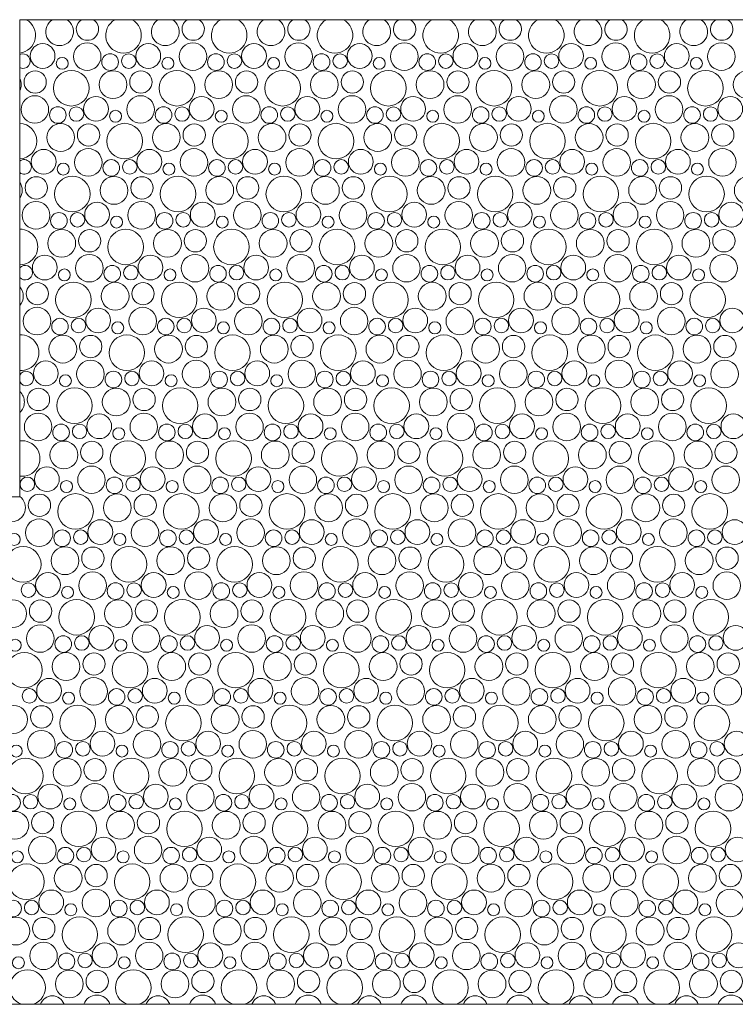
# Model space of a CAD drawing. Header units: millimetres. Extents: x 204754 to 499005, y -178579 to -103222.
# Tile 163 of 178: x 365206 to 366437, y -139924 to -138230. Entities that reach past the tile are written whole.
import ezdxf

# ---------------------------------------------------------------- set-up
doc = ezdxf.new("R2010")
doc.units = ezdxf.units.MM
doc.header["$MEASUREMENT"] = 0
doc.layers.get('0').update_dxf_attribs({"color": 252, "lineweight": 5})
doc.layers.add('Nowe_810-G Ogólne_Nr_pióra__102', color=252, linetype='Continuous', lineweight=5)
doc.layers.add('Nowe_810-G Ogólne_Nr_pióra__24', color=252, linetype='Continuous', lineweight=5)

# ---------------------------------------------------------------- blocks, each defined once
blk = doc.blocks.new('podkład 20251118')
at = {"layer": 'Nowe_810-G Ogólne_Nr_pióra__102', "color": 252, "linetype": 'Continuous', "lineweight": 5}
for centre, radius in [((365245.3, -138292.2), 21.3), ((365322, -138293.3), 23.7), ((365427.1, -138292.2), 21.3), ((365503.9, -138293.3), 23.7), ((365609, -138292.2), 21.3), ((365685.7, -138293.3), 23.7), ((365790.8, -138292.2), 21.3), ((365867.6, -138293.3), 23.7), ((365972.7, -138292.2), 21.3), ((366049.4, -138293.3), 23.7), ((366154.6, -138292.2), 21.3), ((366231.3, -138293.3), 23.7), ((366336.4, -138292.2), 21.3), ((366413.1, -138293.3), 23.7), ((365361.5, -138302.8), 14.3), ((365393.5, -138301.1), 12.5), ((365543.4, -138302.8), 14.3), ((365575.3, -138301.1), 12.5), ((365725.2, -138302.8), 14.3), ((365757.2, -138301.1), 12.5), ((365907.1, -138302.8), 14.3), ((365939, -138301.1), 12.5), ((366089, -138302.8), 14.3), ((366120.9, -138301.1), 12.5), ((366270.8, -138302.8), 14.3), ((366302.7, -138301.1), 12.5), ((365279, -138304.9), 10.3), ((365460.8, -138304.9), 10.3), ((365642.7, -138304.9), 10.3), ((365824.5, -138304.9), 10.3), ((366006.4, -138304.9), 10.3), ((366188.2, -138304.9), 10.3), ((366370.1, -138304.9), 10.3), ((365232.5, -138337.1), 19.2), ((365294.6, -138347.7), 30.6), ((365366.4, -138341.5), 23.9), ((365414.4, -138337.1), 19.2), ((365476.4, -138347.7), 30.6), ((365548.2, -138341.5), 23.9), ((365596.2, -138337.1), 19.2), ((365658.3, -138347.7), 30.6), ((365730.1, -138341.5), 23.9), ((365778.1, -138337.1), 19.2), ((365840.2, -138347.7), 30.6), ((365911.9, -138341.5), 23.9), ((365959.9, -138337.1), 19.2), ((366022, -138347.7), 30.6), ((366093.8, -138341.5), 23.9), ((366141.8, -138337.1), 19.2), ((366203.9, -138347.7), 30.6), ((366275.6, -138341.5), 23.9), ((366323.7, -138337.1), 19.2), ((366385.7, -138347.7), 30.6), ((366457.5, -138341.5), 23.9), ((365232, -138384.3), 23.7), ((365337.1, -138383.2), 21.3), ((365413.9, -138384.3), 23.7), ((365519, -138383.2), 21.3), ((365595.7, -138384.3), 23.7), ((365700.8, -138383.2), 21.3), ((365777.6, -138384.3), 23.7), ((365882.7, -138383.2), 21.3), ((365959.4, -138384.3), 23.7), ((366064.6, -138383.2), 21.3), ((366141.3, -138384.3), 23.7), ((366246.4, -138383.2), 21.3), ((366323.1, -138384.3), 23.7), ((366428.3, -138383.2), 21.3), ((365271.5, -138393.8), 14.3), ((365303.5, -138392.1), 12.5), ((365370.8, -138395.9), 10.3), ((365453.4, -138393.8), 14.3), ((365485.3, -138392.1), 12.5), ((365552.7, -138395.9), 10.3), ((365635.2, -138393.8), 14.3), ((365667.2, -138392.1), 12.5), ((365734.5, -138395.9), 10.3), ((365817.1, -138393.8), 14.3), ((365849, -138392.1), 12.5), ((365916.4, -138395.9), 10.3), ((365999, -138393.8), 14.3), ((366030.9, -138392.1), 12.5), ((366098.2, -138395.9), 10.3), ((366180.8, -138393.8), 14.3), ((366212.7, -138392.1), 12.5), ((366280.1, -138395.9), 10.3), ((366362.7, -138393.8), 14.3), ((366394.6, -138392.1), 12.5), ((365276.4, -138432.5), 23.9), ((365324.4, -138428.1), 19.2), ((365386.4, -138438.7), 30.6), ((365458.2, -138432.5), 23.9), ((365506.2, -138428.1), 19.2), ((365568.3, -138438.7), 30.6), ((365640.1, -138432.5), 23.9), ((365688.1, -138428.1), 19.2), ((365750.2, -138438.7), 30.6), ((365821.9, -138432.5), 23.9), ((365869.9, -138428.1), 19.2), ((365932, -138438.7), 30.6), ((366003.8, -138432.5), 23.9), ((366051.8, -138428.1), 19.2), ((366113.9, -138438.7), 30.6), ((366185.6, -138432.5), 23.9), ((366233.7, -138428.1), 19.2), ((366295.7, -138438.7), 30.6), ((366367.5, -138432.5), 23.9), ((366415.5, -138428.1), 19.2), ((365247.1, -138474.2), 21.3), ((365323.9, -138475.3), 23.7), ((365429, -138474.2), 21.3), ((365505.7, -138475.3), 23.7), ((365610.8, -138474.2), 21.3), ((365687.6, -138475.3), 23.7), ((365792.7, -138474.2), 21.3), ((365869.4, -138475.3), 23.7), ((365974.6, -138474.2), 21.3), ((366051.3, -138475.3), 23.7), ((366156.4, -138474.2), 21.3), ((366233.1, -138475.3), 23.7), ((366338.3, -138474.2), 21.3), ((366415, -138475.3), 23.7), ((365363.4, -138484.8), 14.3), ((365395.3, -138483), 12.5), ((365545.2, -138484.8), 14.3), ((365577.2, -138483), 12.5), ((365727.1, -138484.8), 14.3), ((365759, -138483), 12.5), ((365909, -138484.8), 14.3), ((365940.9, -138483), 12.5), ((366090.8, -138484.8), 14.3), ((366122.7, -138483), 12.5), ((366272.7, -138484.8), 14.3), ((366304.6, -138483), 12.5), ((365280.8, -138486.9), 10.3), ((365462.7, -138486.9), 10.3), ((365644.5, -138486.9), 10.3), ((365826.4, -138486.9), 10.3), ((366008.2, -138486.9), 10.3), ((366190.1, -138486.9), 10.3), ((366371.9, -138486.9), 10.3), ((365234.4, -138519.1), 19.2), ((365296.4, -138529.7), 30.6), ((365368.2, -138523.5), 23.9), ((365416.2, -138519.1), 19.2), ((365478.3, -138529.7), 30.6), ((365550.1, -138523.5), 23.9), ((365598.1, -138519.1), 19.2), ((365660.2, -138529.7), 30.6), ((365731.9, -138523.5), 23.9), ((365779.9, -138519.1), 19.2), ((365842, -138529.7), 30.6), ((365913.8, -138523.5), 23.9), ((365961.8, -138519.1), 19.2), ((366023.9, -138529.7), 30.6), ((366095.6, -138523.5), 23.9), ((366143.7, -138519.1), 19.2), ((366205.7, -138529.7), 30.6), ((366277.5, -138523.5), 23.9), ((366325.5, -138519.1), 19.2), ((366387.6, -138529.7), 30.6), ((366459.3, -138523.5), 23.9), ((365233.9, -138566.3), 23.7), ((365415.7, -138566.3), 23.7), ((365597.6, -138566.3), 23.7), ((365779.4, -138566.3), 23.7), ((365961.3, -138566.3), 23.7), ((366143.1, -138566.3), 23.7), ((366325, -138566.3), 23.7), ((365339, -138565.2), 21.3), ((365520.8, -138565.2), 21.3), ((365702.7, -138565.2), 21.3), ((365884.6, -138565.2), 21.3), ((366066.4, -138565.2), 21.3), ((366248.3, -138565.2), 21.3), ((366430.1, -138565.2), 21.3), ((365273.4, -138575.8), 14.3), ((365305.3, -138574), 12.5), ((365372.7, -138577.9), 10.3), ((365455.2, -138575.8), 14.3), ((365487.2, -138574), 12.5), ((365554.5, -138577.9), 10.3), ((365637.1, -138575.8), 14.3), ((365669, -138574), 12.5), ((365736.4, -138577.9), 10.3), ((365819, -138575.8), 14.3), ((365850.9, -138574), 12.5), ((365918.2, -138577.9), 10.3), ((366000.8, -138575.8), 14.3), ((366032.7, -138574), 12.5), ((366100.1, -138577.9), 10.3), ((366182.7, -138575.8), 14.3), ((366214.6, -138574), 12.5), ((366281.9, -138577.9), 10.3), ((366364.5, -138575.8), 14.3), ((366396.4, -138574), 12.5), ((365278.2, -138614.5), 23.9), ((365326.2, -138610.1), 19.2), ((365388.3, -138620.7), 30.6), ((365460.1, -138614.5), 23.9), ((365508.1, -138610.1), 19.2), ((365570.2, -138620.7), 30.6), ((365641.9, -138614.5), 23.9), ((365689.9, -138610.1), 19.2), ((365752, -138620.7), 30.6), ((365823.8, -138614.5), 23.9), ((365871.8, -138610.1), 19.2), ((365933.9, -138620.7), 30.6), ((366005.6, -138614.5), 23.9), ((366053.7, -138610.1), 19.2), ((366115.7, -138620.7), 30.6), ((366187.5, -138614.5), 23.9), ((366235.5, -138610.1), 19.2), ((366297.6, -138620.7), 30.6), ((366369.3, -138614.5), 23.9), ((366417.4, -138610.1), 19.2), ((365249, -138656.2), 21.3), ((365325.7, -138657.3), 23.7), ((365430.8, -138656.2), 21.3), ((365507.6, -138657.3), 23.7), ((365612.7, -138656.2), 21.3), ((365689.4, -138657.3), 23.7), ((365794.6, -138656.2), 21.3), ((365871.3, -138657.3), 23.7), ((365976.4, -138656.2), 21.3), ((366053.1, -138657.3), 23.7), ((366158.3, -138656.2), 21.3), ((366235, -138657.3), 23.7), ((366340.1, -138656.2), 21.3), ((366416.9, -138657.3), 23.7), ((365282.7, -138668.9), 10.3), ((365365.2, -138666.8), 14.3), ((365397.2, -138665), 12.5), ((365464.5, -138668.9), 10.3), ((365547.1, -138666.8), 14.3), ((365579, -138665), 12.5), ((365646.4, -138668.9), 10.3), ((365729, -138666.8), 14.3), ((365760.9, -138665), 12.5), ((365828.2, -138668.9), 10.3), ((365910.8, -138666.8), 14.3), ((365942.7, -138665), 12.5), ((366010.1, -138668.9), 10.3), ((366092.7, -138666.8), 14.3), ((366124.6, -138665), 12.5), ((366191.9, -138668.9), 10.3), ((366274.5, -138666.8), 14.3), ((366306.4, -138665), 12.5), ((366373.8, -138668.9), 10.3), ((365236.2, -138701.1), 19.2), ((365298.3, -138711.7), 30.6), ((365370.1, -138705.5), 23.9), ((365418.1, -138701.1), 19.2), ((365480.2, -138711.7), 30.6), ((365551.9, -138705.5), 23.9), ((365599.9, -138701.1), 19.2), ((365662, -138711.7), 30.6), ((365733.8, -138705.5), 23.9), ((365781.8, -138701.1), 19.2), ((365843.9, -138711.7), 30.6), ((365915.6, -138705.5), 23.9), ((365963.7, -138701.1), 19.2), ((366025.7, -138711.7), 30.6), ((366097.5, -138705.5), 23.9), ((366145.5, -138701.1), 19.2), ((366207.6, -138711.7), 30.6), ((366279.3, -138705.5), 23.9), ((366327.4, -138701.1), 19.2), ((366389.4, -138711.7), 30.6), ((365235.7, -138748.3), 23.7), ((365340.8, -138747.2), 21.3), ((365417.6, -138748.3), 23.7), ((365522.7, -138747.2), 21.3), ((365599.4, -138748.3), 23.7), ((365704.6, -138747.2), 21.3), ((365781.3, -138748.3), 23.7), ((365886.4, -138747.2), 21.3), ((365963.1, -138748.3), 23.7), ((366068.3, -138747.2), 21.3), ((366145, -138748.3), 23.7), ((366250.1, -138747.2), 21.3), ((366326.9, -138748.3), 23.7), ((366432, -138747.2), 21.3), ((365275.2, -138757.8), 14.3), ((365307.2, -138756), 12.5), ((365457.1, -138757.8), 14.3), ((365489, -138756), 12.5), ((365639, -138757.8), 14.3), ((365670.9, -138756), 12.5), ((365820.8, -138757.8), 14.3), ((365852.7, -138756), 12.5), ((366002.7, -138757.8), 14.3), ((366034.6, -138756), 12.5), ((366184.5, -138757.8), 14.3), ((366216.4, -138756), 12.5), ((366366.4, -138757.8), 14.3), ((366398.3, -138756), 12.5), ((365374.5, -138759.9), 10.3), ((365556.4, -138759.9), 10.3), ((365738.2, -138759.9), 10.3), ((365920.1, -138759.9), 10.3), ((366101.9, -138759.9), 10.3), ((366283.8, -138759.9), 10.3), ((365280.1, -138796.5), 23.9), ((365328.1, -138792.1), 19.2), ((365390.2, -138802.7), 30.6), ((365461.9, -138796.5), 23.9), ((365509.9, -138792.1), 19.2), ((365572, -138802.7), 30.6), ((365643.8, -138796.5), 23.9), ((365691.8, -138792.1), 19.2), ((365753.9, -138802.7), 30.6), ((365825.6, -138796.5), 23.9), ((365873.7, -138792.1), 19.2), ((365935.7, -138802.7), 30.6), ((366007.5, -138796.5), 23.9), ((366055.5, -138792.1), 19.2), ((366117.6, -138802.7), 30.6), ((366189.3, -138796.5), 23.9), ((366237.4, -138792.1), 19.2), ((366299.4, -138802.7), 30.6), ((366371.2, -138796.5), 23.9), ((366419.2, -138792.1), 19.2), ((365250.8, -138838.2), 21.3), ((365327.6, -138839.3), 23.7), ((365432.7, -138838.2), 21.3), ((365509.4, -138839.3), 23.7), ((365614.6, -138838.2), 21.3), ((365691.3, -138839.3), 23.7), ((365796.4, -138838.2), 21.3), ((365873.1, -138839.3), 23.7), ((365978.3, -138838.2), 21.3), ((366055, -138839.3), 23.7), ((366160.1, -138838.2), 21.3), ((366236.9, -138839.3), 23.7), ((366342, -138838.2), 21.3), ((366418.7, -138839.3), 23.7), ((365284.5, -138850.9), 10.3), ((365367.1, -138848.8), 14.3), ((365399, -138847), 12.5), ((365466.4, -138850.9), 10.3), ((365549, -138848.8), 14.3), ((365580.9, -138847), 12.5), ((365648.2, -138850.9), 10.3), ((365730.8, -138848.8), 14.3), ((365762.7, -138847), 12.5), ((365830.1, -138850.9), 10.3), ((365912.7, -138848.8), 14.3), ((365944.6, -138847), 12.5), ((366011.9, -138850.9), 10.3), ((366094.5, -138848.8), 14.3), ((366126.4, -138847), 12.5), ((366193.8, -138850.9), 10.3), ((366276.4, -138848.8), 14.3), ((366308.3, -138847), 12.5), ((366375.7, -138850.9), 10.3), ((365238.1, -138883.1), 19.2), ((365300.2, -138893.7), 30.6), ((365371.9, -138887.5), 23.9), ((365419.9, -138883.1), 19.2), ((365482, -138893.7), 30.6), ((365553.8, -138887.5), 23.9), ((365601.8, -138883.1), 19.2), ((365663.9, -138893.7), 30.6), ((365735.6, -138887.5), 23.9), ((365783.7, -138883.1), 19.2), ((365845.7, -138893.7), 30.6), ((365917.5, -138887.5), 23.9), ((365965.5, -138883.1), 19.2), ((366027.6, -138893.7), 30.6), ((366099.3, -138887.5), 23.9), ((366147.4, -138883.1), 19.2), ((366209.4, -138893.7), 30.6), ((366281.2, -138887.5), 23.9), ((366329.2, -138883.1), 19.2), ((366391.3, -138893.7), 30.6), ((365237.6, -138930.3), 23.7), ((365342.7, -138929.2), 21.3), ((365419.4, -138930.3), 23.7), ((365524.6, -138929.2), 21.3), ((365601.3, -138930.3), 23.7), ((365706.4, -138929.2), 21.3), ((365783.1, -138930.3), 23.7), ((365888.3, -138929.2), 21.3), ((365965, -138930.3), 23.7), ((366070.1, -138929.2), 21.3), ((366146.9, -138930.3), 23.7), ((366252, -138929.2), 21.3), ((366328.7, -138930.3), 23.7), ((366433.8, -138929.2), 21.3), ((365277.1, -138939.8), 14.3), ((365309, -138938), 12.5), ((365376.4, -138941.9), 10.3), ((365459, -138939.8), 14.3), ((365490.9, -138938), 12.5), ((365558.2, -138941.9), 10.3), ((365640.8, -138939.8), 14.3), ((365672.7, -138938), 12.5), ((365740.1, -138941.9), 10.3), ((365822.7, -138939.8), 14.3), ((365854.6, -138938), 12.5), ((365921.9, -138941.9), 10.3), ((366004.5, -138939.8), 14.3), ((366036.4, -138938), 12.5), ((366103.8, -138941.9), 10.3), ((366186.4, -138939.8), 14.3), ((366218.3, -138938), 12.5), ((366285.7, -138941.9), 10.3), ((366368.2, -138939.8), 14.3), ((366400.1, -138938), 12.5), ((365281.9, -138978.5), 23.9), ((365329.9, -138974.1), 19.2), ((365392, -138984.7), 30.6), ((365463.8, -138978.5), 23.9), ((365511.8, -138974.1), 19.2), ((365573.9, -138984.7), 30.6), ((365645.6, -138978.5), 23.9), ((365693.7, -138974.1), 19.2), ((365755.7, -138984.7), 30.6), ((365827.5, -138978.5), 23.9), ((365875.5, -138974.1), 19.2), ((365937.6, -138984.7), 30.6), ((366009.3, -138978.5), 23.9), ((366057.4, -138974.1), 19.2), ((366119.4, -138984.7), 30.6), ((366191.2, -138978.5), 23.9), ((366239.2, -138974.1), 19.2), ((366301.3, -138984.7), 30.6), ((366373.1, -138978.5), 23.9), ((366421.1, -138974.1), 19.2), ((365252.7, -139020.2), 21.3), ((365329.4, -139021.3), 23.7), ((365434.6, -139020.2), 21.3), ((365511.3, -139021.3), 23.7), ((365616.4, -139020.2), 21.3), ((365693.1, -139021.3), 23.7), ((365798.3, -139020.2), 21.3), ((365875, -139021.3), 23.7), ((365980.1, -139020.2), 21.3), ((366056.9, -139021.3), 23.7), ((366162, -139020.2), 21.3), ((366238.7, -139021.3), 23.7), ((366343.8, -139020.2), 21.3), ((366420.6, -139021.3), 23.7), ((365219, -139029), 12.5), ((365369, -139030.8), 14.3), ((365400.9, -139029), 12.5), ((365550.8, -139030.8), 14.3), ((365582.7, -139029), 12.5), ((365732.7, -139030.8), 14.3), ((365764.6, -139029), 12.5), ((365914.5, -139030.8), 14.3), ((365946.4, -139029), 12.5), ((366096.4, -139030.8), 14.3), ((366128.3, -139029), 12.5), ((366278.2, -139030.8), 14.3), ((366310.1, -139029), 12.5), ((365286.4, -139032.9), 10.3), ((365468.2, -139032.9), 10.3), ((365650.1, -139032.9), 10.3), ((365831.9, -139032.9), 10.3), ((366013.8, -139032.9), 10.3), ((366195.7, -139032.9), 10.3), ((366377.5, -139032.9), 10.3), ((365239.9, -139065.1), 19.2), ((365302, -139075.7), 30.6), ((365373.8, -139069.5), 23.9), ((365421.8, -139065.1), 19.2), ((365483.9, -139075.7), 30.6), ((365555.6, -139069.5), 23.9), ((365603.7, -139065.1), 19.2), ((365665.7, -139075.7), 30.6), ((365737.5, -139069.5), 23.9), ((365785.5, -139065.1), 19.2), ((365847.6, -139075.7), 30.6), ((365919.3, -139069.5), 23.9), ((365967.4, -139065.1), 19.2), ((366029.4, -139075.7), 30.6), ((366101.2, -139069.5), 23.9), ((366149.2, -139065.1), 19.2), ((366211.3, -139075.7), 30.6), ((366283.1, -139069.5), 23.9), ((366331.1, -139065.1), 19.2), ((366393.1, -139075.7), 30.6), ((365239.4, -139112.3), 23.7), ((365344.6, -139111.2), 21.3), ((365421.3, -139112.3), 23.7), ((365526.4, -139111.2), 21.3), ((365603.1, -139112.3), 23.7), ((365708.3, -139111.2), 21.3), ((365785, -139112.3), 23.7), ((365890.1, -139111.2), 21.3), ((365966.9, -139112.3), 23.7), ((366072, -139111.2), 21.3), ((366148.7, -139112.3), 23.7), ((366253.8, -139111.2), 21.3), ((366330.6, -139112.3), 23.7), ((366435.7, -139111.2), 21.3), ((365196.4, -139123.9), 10.3), ((365279, -139121.8), 14.3), ((365310.9, -139120), 12.5), ((365378.2, -139123.9), 10.3), ((365460.8, -139121.8), 14.3), ((365492.7, -139120), 12.5), ((365560.1, -139123.9), 10.3), ((365642.7, -139121.8), 14.3), ((365674.6, -139120), 12.5), ((365741.9, -139123.9), 10.3), ((365824.5, -139121.8), 14.3), ((365856.4, -139120), 12.5), ((365923.8, -139123.9), 10.3), ((366006.4, -139121.8), 14.3), ((366038.3, -139120), 12.5), ((366105.7, -139123.9), 10.3), ((366188.2, -139121.8), 14.3), ((366220.1, -139120), 12.5), ((366287.5, -139123.9), 10.3), ((366370.1, -139121.8), 14.3), ((366402, -139120), 12.5), ((365212, -139166.7), 30.6), ((365283.8, -139160.5), 23.9), ((365331.8, -139156.1), 19.2), ((365393.9, -139166.7), 30.6), ((365465.6, -139160.5), 23.9), ((365513.7, -139156.1), 19.2), ((365575.7, -139166.7), 30.6), ((365647.5, -139160.5), 23.9), ((365695.5, -139156.1), 19.2), ((365757.6, -139166.7), 30.6), ((365829.3, -139160.5), 23.9), ((365877.4, -139156.1), 19.2), ((365939.4, -139166.7), 30.6), ((366011.2, -139160.5), 23.9), ((366059.2, -139156.1), 19.2), ((366121.3, -139166.7), 30.6), ((366193.1, -139160.5), 23.9), ((366241.1, -139156.1), 19.2), ((366303.1, -139166.7), 30.6), ((366374.9, -139160.5), 23.9), ((366422.9, -139156.1), 19.2), ((365254.6, -139202.2), 21.3), ((365331.3, -139203.3), 23.7), ((365436.4, -139202.2), 21.3), ((365513.1, -139203.3), 23.7), ((365618.3, -139202.2), 21.3), ((365695, -139203.3), 23.7), ((365800.1, -139202.2), 21.3), ((365876.9, -139203.3), 23.7), ((365982, -139202.2), 21.3), ((366058.7, -139203.3), 23.7), ((366163.8, -139202.2), 21.3), ((366240.6, -139203.3), 23.7), ((366345.7, -139202.2), 21.3), ((366422.4, -139203.3), 23.7), ((365220.9, -139211), 12.5), ((365370.8, -139212.8), 14.3), ((365402.7, -139211), 12.5), ((365552.7, -139212.8), 14.3), ((365584.6, -139211), 12.5), ((365734.5, -139212.8), 14.3), ((365766.4, -139211), 12.5), ((365916.4, -139212.8), 14.3), ((365948.3, -139211), 12.5), ((366098.2, -139212.8), 14.3), ((366130.1, -139211), 12.5), ((366280.1, -139212.8), 14.3), ((366312, -139211), 12.5), ((365288.2, -139214.9), 10.3), ((365470.1, -139214.9), 10.3), ((365651.9, -139214.9), 10.3), ((365833.8, -139214.9), 10.3), ((366015.7, -139214.9), 10.3), ((366197.5, -139214.9), 10.3), ((366379.4, -139214.9), 10.3), ((365193.8, -139251.5), 23.9), ((365241.8, -139247.1), 19.2), ((365303.9, -139257.7), 30.6), ((365375.6, -139251.5), 23.9), ((365423.7, -139247.1), 19.2), ((365485.7, -139257.7), 30.6), ((365557.5, -139251.5), 23.9), ((365605.5, -139247.1), 19.2), ((365667.6, -139257.7), 30.6), ((365739.3, -139251.5), 23.9), ((365787.4, -139247.1), 19.2), ((365849.4, -139257.7), 30.6), ((365921.2, -139251.5), 23.9), ((365969.2, -139247.1), 19.2), ((366031.3, -139257.7), 30.6), ((366103.1, -139251.5), 23.9), ((366151.1, -139247.1), 19.2), ((366213.1, -139257.7), 30.6), ((366284.9, -139251.5), 23.9), ((366332.9, -139247.1), 19.2), ((366395, -139257.7), 30.6), ((365241.3, -139294.3), 23.7), ((365423.1, -139294.3), 23.7), ((365605, -139294.3), 23.7), ((365786.9, -139294.3), 23.7), ((365968.7, -139294.3), 23.7), ((366150.6, -139294.3), 23.7), ((366332.4, -139294.3), 23.7), ((365346.4, -139293.2), 21.3), ((365528.3, -139293.2), 21.3), ((365710.1, -139293.2), 21.3), ((365892, -139293.2), 21.3), ((366073.8, -139293.2), 21.3), ((366255.7, -139293.2), 21.3), ((366437.5, -139293.2), 21.3), ((365198.2, -139305.9), 10.3), ((365280.8, -139303.8), 14.3), ((365312.7, -139302), 12.5), ((365380.1, -139305.9), 10.3), ((365462.7, -139303.8), 14.3), ((365494.6, -139302), 12.5), ((365561.9, -139305.9), 10.3), ((365644.5, -139303.8), 14.3), ((365676.4, -139302), 12.5), ((365743.8, -139305.9), 10.3), ((365826.4, -139303.8), 14.3), ((365858.3, -139302), 12.5), ((365925.7, -139305.9), 10.3), ((366008.2, -139303.8), 14.3), ((366040.1, -139302), 12.5), ((366107.5, -139305.9), 10.3), ((366190.1, -139303.8), 14.3), ((366222, -139302), 12.5), ((366289.4, -139305.9), 10.3), ((366371.9, -139303.8), 14.3), ((366403.8, -139302), 12.5), ((365213.9, -139348.7), 30.6), ((365285.6, -139342.5), 23.9), ((365333.7, -139338.1), 19.2), ((365395.7, -139348.7), 30.6), ((365467.5, -139342.5), 23.9), ((365515.5, -139338.1), 19.2), ((365577.6, -139348.7), 30.6), ((365649.3, -139342.5), 23.9), ((365697.4, -139338.1), 19.2), ((365759.4, -139348.7), 30.6), ((365831.2, -139342.5), 23.9), ((365879.2, -139338.1), 19.2), ((365941.3, -139348.7), 30.6), ((366013.1, -139342.5), 23.9), ((366061.1, -139338.1), 19.2), ((366123.1, -139348.7), 30.6), ((366194.9, -139342.5), 23.9), ((366242.9, -139338.1), 19.2), ((366305, -139348.7), 30.6), ((366376.8, -139342.5), 23.9), ((366424.8, -139338.1), 19.2), ((365256.4, -139384.2), 21.3), ((365333.1, -139385.2), 23.7), ((365438.3, -139384.2), 21.3), ((365515, -139385.2), 23.7), ((365620.1, -139384.2), 21.3), ((365696.9, -139385.2), 23.7), ((365802, -139384.2), 21.3), ((365878.7, -139385.2), 23.7), ((365983.8, -139384.2), 21.3), ((366060.6, -139385.2), 23.7), ((366165.7, -139384.2), 21.3), ((366242.4, -139385.2), 23.7), ((366347.5, -139384.2), 21.3), ((366424.3, -139385.2), 23.7), ((365222.7, -139393), 12.5), ((365290.1, -139396.9), 10.3), ((365372.7, -139394.8), 14.3), ((365404.6, -139393), 12.5), ((365471.9, -139396.9), 10.3), ((365554.5, -139394.8), 14.3), ((365586.4, -139393), 12.5), ((365653.8, -139396.9), 10.3), ((365736.4, -139394.8), 14.3), ((365768.3, -139393), 12.5), ((365835.7, -139396.9), 10.3), ((365918.2, -139394.8), 14.3), ((365950.1, -139393), 12.5), ((366017.5, -139396.9), 10.3), ((366100.1, -139394.8), 14.3), ((366132, -139393), 12.5), ((366199.4, -139396.9), 10.3), ((366281.9, -139394.8), 14.3), ((366313.8, -139393), 12.5), ((366381.2, -139396.9), 10.3), ((365195.6, -139433.5), 23.9), ((365243.7, -139429.1), 19.2), ((365305.7, -139439.7), 30.6), ((365377.5, -139433.5), 23.9), ((365425.5, -139429.1), 19.2), ((365487.6, -139439.7), 30.6), ((365559.3, -139433.5), 23.9), ((365607.4, -139429.1), 19.2), ((365669.4, -139439.7), 30.6), ((365741.2, -139433.5), 23.9), ((365789.2, -139429.1), 19.2), ((365851.3, -139439.7), 30.6), ((365923.1, -139433.5), 23.9), ((365971.1, -139429.1), 19.2), ((366033.1, -139439.7), 30.6), ((366104.9, -139433.5), 23.9), ((366152.9, -139429.1), 19.2), ((366215, -139439.7), 30.6), ((366286.8, -139433.5), 23.9), ((366334.8, -139429.1), 19.2), ((366396.8, -139439.7), 30.6), ((365243.1, -139476.2), 23.7), ((365348.3, -139475.2), 21.3), ((365425, -139476.2), 23.7), ((365530.1, -139475.2), 21.3), ((365606.9, -139476.2), 23.7), ((365712, -139475.2), 21.3), ((365788.7, -139476.2), 23.7), ((365893.8, -139475.2), 21.3), ((365970.6, -139476.2), 23.7), ((366075.7, -139475.2), 21.3), ((366152.4, -139476.2), 23.7), ((366257.5, -139475.2), 21.3), ((366334.3, -139476.2), 23.7), ((366439.4, -139475.2), 21.3), ((365282.7, -139485.8), 14.3), ((365314.6, -139484), 12.5), ((365464.5, -139485.8), 14.3), ((365496.4, -139484), 12.5), ((365646.4, -139485.8), 14.3), ((365678.3, -139484), 12.5), ((365828.2, -139485.8), 14.3), ((365860.1, -139484), 12.5), ((366010.1, -139485.8), 14.3), ((366042, -139484), 12.5), ((366191.9, -139485.8), 14.3), ((366223.8, -139484), 12.5), ((366373.8, -139485.8), 14.3), ((366405.7, -139484), 12.5), ((365200.1, -139487.9), 10.3), ((365381.9, -139487.9), 10.3), ((365563.8, -139487.9), 10.3), ((365745.7, -139487.9), 10.3), ((365927.5, -139487.9), 10.3), ((366109.4, -139487.9), 10.3), ((366291.2, -139487.9), 10.3), ((365215.7, -139530.7), 30.6), ((365287.5, -139524.5), 23.9), ((365335.5, -139520.1), 19.2), ((365397.6, -139530.7), 30.6), ((365469.3, -139524.5), 23.9), ((365517.4, -139520.1), 19.2), ((365579.4, -139530.7), 30.6), ((365651.2, -139524.5), 23.9), ((365699.2, -139520.1), 19.2), ((365761.3, -139530.7), 30.6), ((365833.1, -139524.5), 23.9), ((365881.1, -139520.1), 19.2), ((365943.1, -139530.7), 30.6), ((366014.9, -139524.5), 23.9), ((366062.9, -139520.1), 19.2), ((366125, -139530.7), 30.6), ((366196.8, -139524.5), 23.9), ((366244.8, -139520.1), 19.2), ((366306.8, -139530.7), 30.6), ((366378.6, -139524.5), 23.9), ((366426.6, -139520.1), 19.2), ((365258.3, -139566.2), 21.3), ((365335, -139567.2), 23.7), ((365440.1, -139566.2), 21.3), ((365516.9, -139567.2), 23.7), ((365622, -139566.2), 21.3), ((365698.7, -139567.2), 23.7), ((365803.8, -139566.2), 21.3), ((365880.6, -139567.2), 23.7), ((365985.7, -139566.2), 21.3), ((366062.4, -139567.2), 23.7), ((366167.5, -139566.2), 21.3), ((366244.3, -139567.2), 23.7), ((366349.4, -139566.2), 21.3), ((366426.1, -139567.2), 23.7), ((365192.7, -139576.8), 14.3), ((365224.6, -139575), 12.5), ((365291.9, -139578.9), 10.3), ((365374.5, -139576.8), 14.3), ((365406.4, -139575), 12.5), ((365473.8, -139578.9), 10.3), ((365556.4, -139576.8), 14.3), ((365588.3, -139575), 12.5), ((365655.7, -139578.9), 10.3), ((365738.2, -139576.8), 14.3), ((365770.1, -139575), 12.5), ((365837.5, -139578.9), 10.3), ((365920.1, -139576.8), 14.3), ((365952, -139575), 12.5), ((366019.4, -139578.9), 10.3), ((366101.9, -139576.8), 14.3), ((366133.8, -139575), 12.5), ((366201.2, -139578.9), 10.3), ((366283.8, -139576.8), 14.3), ((366315.7, -139575), 12.5), ((366383.1, -139578.9), 10.3), ((365197.5, -139615.5), 23.9), ((365245.5, -139611.1), 19.2), ((365307.6, -139621.7), 30.6), ((365379.3, -139615.5), 23.9), ((365427.4, -139611.1), 19.2), ((365489.4, -139621.7), 30.6), ((365561.2, -139615.5), 23.9), ((365609.2, -139611.1), 19.2), ((365671.3, -139621.7), 30.6), ((365743.1, -139615.5), 23.9), ((365791.1, -139611.1), 19.2), ((365853.1, -139621.7), 30.6), ((365924.9, -139615.5), 23.9), ((365972.9, -139611.1), 19.2), ((366035, -139621.7), 30.6), ((366106.8, -139615.5), 23.9), ((366154.8, -139611.1), 19.2), ((366216.8, -139621.7), 30.6), ((366288.6, -139615.5), 23.9), ((366336.6, -139611.1), 19.2), ((366398.7, -139621.7), 30.6), ((365245, -139658.2), 23.7), ((365350.1, -139657.2), 21.3), ((365426.9, -139658.2), 23.7), ((365532, -139657.2), 21.3), ((365608.7, -139658.2), 23.7), ((365713.8, -139657.2), 21.3), ((365790.6, -139658.2), 23.7), ((365895.7, -139657.2), 21.3), ((365972.4, -139658.2), 23.7), ((366077.5, -139657.2), 21.3), ((366154.3, -139658.2), 23.7), ((366259.4, -139657.2), 21.3), ((366336.1, -139658.2), 23.7), ((366441.2, -139657.2), 21.3), ((365201.9, -139669.9), 10.3), ((365284.5, -139667.8), 14.3), ((365316.4, -139666), 12.5), ((365383.8, -139669.9), 10.3), ((365466.4, -139667.8), 14.3), ((365498.3, -139666), 12.5), ((365565.7, -139669.9), 10.3), ((365648.2, -139667.8), 14.3), ((365680.1, -139666), 12.5), ((365747.5, -139669.9), 10.3), ((365830.1, -139667.8), 14.3), ((365862, -139666), 12.5), ((365929.4, -139669.9), 10.3), ((366011.9, -139667.8), 14.3), ((366043.8, -139666), 12.5), ((366111.2, -139669.9), 10.3), ((366193.8, -139667.8), 14.3), ((366225.7, -139666), 12.5), ((366293.1, -139669.9), 10.3), ((366375.6, -139667.8), 14.3), ((366407.6, -139666), 12.5), ((365217.6, -139712.7), 30.6), ((365289.3, -139706.5), 23.9), ((365337.4, -139702.1), 19.2), ((365399.4, -139712.7), 30.6), ((365471.2, -139706.5), 23.9), ((365519.2, -139702.1), 19.2), ((365581.3, -139712.7), 30.6), ((365653.1, -139706.5), 23.9), ((365701.1, -139702.1), 19.2), ((365763.1, -139712.7), 30.6), ((365834.9, -139706.5), 23.9), ((365882.9, -139702.1), 19.2), ((365945, -139712.7), 30.6), ((366016.8, -139706.5), 23.9), ((366064.8, -139702.1), 19.2), ((366126.8, -139712.7), 30.6), ((366198.6, -139706.5), 23.9), ((366246.6, -139702.1), 19.2), ((366308.7, -139712.7), 30.6), ((366380.5, -139706.5), 23.9), ((366428.5, -139702.1), 19.2), ((365260.1, -139748.2), 21.3), ((365336.9, -139749.2), 23.7), ((365442, -139748.2), 21.3), ((365518.7, -139749.2), 23.7), ((365623.8, -139748.2), 21.3), ((365700.6, -139749.2), 23.7), ((365805.7, -139748.2), 21.3), ((365882.4, -139749.2), 23.7), ((365987.5, -139748.2), 21.3), ((366064.3, -139749.2), 23.7), ((366169.4, -139748.2), 21.3), ((366246.1, -139749.2), 23.7), ((366351.2, -139748.2), 21.3), ((366428, -139749.2), 23.7), ((365194.5, -139758.8), 14.3), ((365226.4, -139757), 12.5), ((365376.4, -139758.8), 14.3), ((365408.3, -139757), 12.5), ((365558.2, -139758.8), 14.3), ((365590.1, -139757), 12.5), ((365740.1, -139758.8), 14.3), ((365772, -139757), 12.5), ((365921.9, -139758.8), 14.3), ((365953.8, -139757), 12.5), ((366103.8, -139758.8), 14.3), ((366135.7, -139757), 12.5), ((366285.6, -139758.8), 14.3), ((366317.6, -139757), 12.5), ((365293.8, -139760.9), 10.3), ((365475.7, -139760.9), 10.3), ((365657.5, -139760.9), 10.3), ((365839.4, -139760.9), 10.3), ((366021.2, -139760.9), 10.3), ((366203.1, -139760.9), 10.3), ((366384.9, -139760.9), 10.3), ((365199.3, -139797.5), 23.9), ((365247.4, -139793.1), 19.2), ((365309.4, -139803.7), 30.6), ((365381.2, -139797.5), 23.9), ((365429.2, -139793.1), 19.2), ((365491.3, -139803.7), 30.6), ((365563.1, -139797.5), 23.9), ((365611.1, -139793.1), 19.2), ((365673.1, -139803.7), 30.6), ((365744.9, -139797.5), 23.9), ((365792.9, -139793.1), 19.2), ((365855, -139803.7), 30.6), ((365926.8, -139797.5), 23.9), ((365974.8, -139793.1), 19.2), ((366036.8, -139803.7), 30.6), ((366108.6, -139797.5), 23.9), ((366156.6, -139793.1), 19.2), ((366218.7, -139803.7), 30.6), ((366290.5, -139797.5), 23.9), ((366338.5, -139793.1), 19.2), ((366400.5, -139803.7), 30.6), ((365246.9, -139840.2), 23.7), ((365352, -139839.2), 21.3), ((365428.7, -139840.2), 23.7), ((365533.8, -139839.2), 21.3), ((365610.6, -139840.2), 23.7), ((365715.7, -139839.2), 21.3), ((365792.4, -139840.2), 23.7), ((365897.5, -139839.2), 21.3), ((365974.3, -139840.2), 23.7), ((366079.4, -139839.2), 21.3), ((366156.1, -139840.2), 23.7), ((366261.2, -139839.2), 21.3), ((366338, -139840.2), 23.7), ((366443.1, -139839.2), 21.3), ((365203.8, -139851.9), 10.3), ((365286.4, -139849.8), 14.3), ((365318.3, -139848), 12.5), ((365385.7, -139851.9), 10.3), ((365468.2, -139849.8), 14.3), ((365500.1, -139848), 12.5), ((365567.5, -139851.9), 10.3), ((365650.1, -139849.8), 14.3), ((365682, -139848), 12.5), ((365749.4, -139851.9), 10.3), ((365831.9, -139849.8), 14.3), ((365863.8, -139848), 12.5), ((365931.2, -139851.9), 10.3), ((366013.8, -139849.8), 14.3), ((366045.7, -139848), 12.5), ((366113.1, -139851.9), 10.3), ((366195.6, -139849.8), 14.3), ((366227.6, -139848), 12.5), ((366294.9, -139851.9), 10.3), ((366377.5, -139849.8), 14.3), ((366409.4, -139848), 12.5), ((365291.2, -139888.5), 23.9), ((365339.2, -139884.1), 19.2), ((365473.1, -139888.5), 23.9), ((365521.1, -139884.1), 19.2), ((365654.9, -139888.5), 23.9), ((365702.9, -139884.1), 19.2), ((365836.8, -139888.5), 23.9), ((365884.8, -139884.1), 19.2), ((366018.6, -139888.5), 23.9), ((366066.6, -139884.1), 19.2), ((366200.5, -139888.5), 23.9), ((366248.5, -139884.1), 19.2), ((366382.3, -139888.5), 23.9), ((366430.3, -139884.1), 19.2)]:
    blk.add_circle(centre, radius, dxfattribs=at)
for centre, radius, start, end in [((365202.7, -138256.7), 30.6, 275.8946, 61.5199), ((365274.5, -138250.5), 23.9, 119.921, 60.079), ((365322.5, -138246.1), 19.2, 121.9945, 58.0055), ((365384.6, -138256.7), 30.6, 118.4801, 61.5199), ((365456.4, -138250.5), 23.9, 119.921, 60.079), ((365504.4, -138246.1), 19.2, 121.9945, 58.0055), ((365566.4, -138256.7), 30.6, 118.4801, 61.5199), ((365638.2, -138250.5), 23.9, 119.921, 60.079), ((365686.2, -138246.1), 19.2, 121.9945, 58.0055), ((365748.3, -138256.7), 30.6, 118.4801, 61.5199), ((365820.1, -138250.5), 23.9, 119.921, 60.079), ((365868.1, -138246.1), 19.2, 121.9945, 58.0055), ((365930.2, -138256.7), 30.6, 118.4801, 61.5199), ((366001.9, -138250.5), 23.9, 119.921, 60.079), ((366049.9, -138246.1), 19.2, 121.9945, 58.0055), ((366112, -138256.7), 30.6, 118.4801, 61.5199), ((366183.8, -138250.5), 23.9, 119.921, 60.079), ((366231.8, -138246.1), 19.2, 121.9945, 58.0055), ((366293.9, -138256.7), 30.6, 118.4801, 61.5199), ((366365.6, -138250.5), 23.9, 119.921, 60.079), ((366413.7, -138246.1), 19.2, 121.9945, 58.0055), ((365211.6, -138301.1), 12.5, 242.8457, 117.1543), ((365184.5, -138341.5), 23.9, 333.5752, 26.4248), ((365204.6, -138438.7), 30.6, 272.4145, 87.5855), ((365213.5, -138483), 12.5, 232.8246, 127.1754), ((365186.4, -138523.5), 23.9, 324.8653, 35.1347), ((365206.4, -138620.7), 30.6, 268.9434, 91.0566), ((365215.3, -138665), 12.5, 221.2252, 138.7748), ((365188.2, -138705.5), 23.9, 317.7385, 42.2615), ((365208.3, -138802.7), 30.6, 265.4684, 94.5316), ((365217.2, -138847), 12.5, 205.8427, 154.1573), ((365190.1, -138887.5), 23.9, 311.4805, 48.5195), ((365210.2, -138984.7), 30.6, 261.9765, 98.0235), ((365191.9, -139069.5), 23.9, 127.8452, 54.2219), ((365219.4, -139894.7), 30.6, 289.73, 250.27), ((365401.3, -139894.7), 30.6, 289.73, 250.27), ((365583.1, -139894.7), 30.6, 289.73, 250.27), ((365765, -139894.7), 30.6, 289.73, 250.27), ((365946.8, -139894.7), 30.6, 289.73, 250.27), ((366128.7, -139894.7), 30.6, 289.73, 250.27), ((366310.5, -139894.7), 30.6, 289.73, 250.27), ((365262, -139930.2), 21.3, 18.2137, 161.7863), ((365338.7, -139931.2), 23.7, 19.0838, 160.9162), ((365443.8, -139930.2), 21.3, 18.2137, 161.7863), ((365520.6, -139931.2), 23.7, 19.0838, 160.9162), ((365625.7, -139930.2), 21.3, 18.2137, 161.7863), ((365702.4, -139931.2), 23.7, 19.0838, 160.9162), ((365807.5, -139930.2), 21.3, 18.2137, 161.7863), ((365884.3, -139931.2), 23.7, 19.0838, 160.9162), ((365989.4, -139930.2), 21.3, 18.2137, 161.7863), ((366066.1, -139931.2), 23.7, 19.0838, 160.9162), ((366171.2, -139930.2), 21.3, 18.2137, 161.7863), ((366248, -139931.2), 23.7, 19.0838, 160.9162), ((366353.1, -139930.2), 21.3, 18.2137, 161.7863), ((366429.8, -139931.2), 23.7, 19.0838, 160.9162)]:
    blk.add_arc(centre, radius, start, end, dxfattribs=at)
at = {"layer": 'Nowe_810-G Ogólne_Nr_pióra__24', "color": 252, "linetype": 'Continuous', "lineweight": 5}
for p, q in [((365205.9, -138229.8), (367656.8, -138229.8)), ((365205.9, -139050.6), (365205.9, -138229.8)), ((364505.6, -139050.6), (365205.9, -139050.6)), ((367656.8, -139923.5), (347166, -139923.5))]:
    blk.add_line(p, q, dxfattribs=at)

msp = doc.modelspace()

# ---------------------------------------------------------------- block references
msp.add_blockref('podkład 20251118', (0, 0))

doc.saveas('drawing.dxf')
